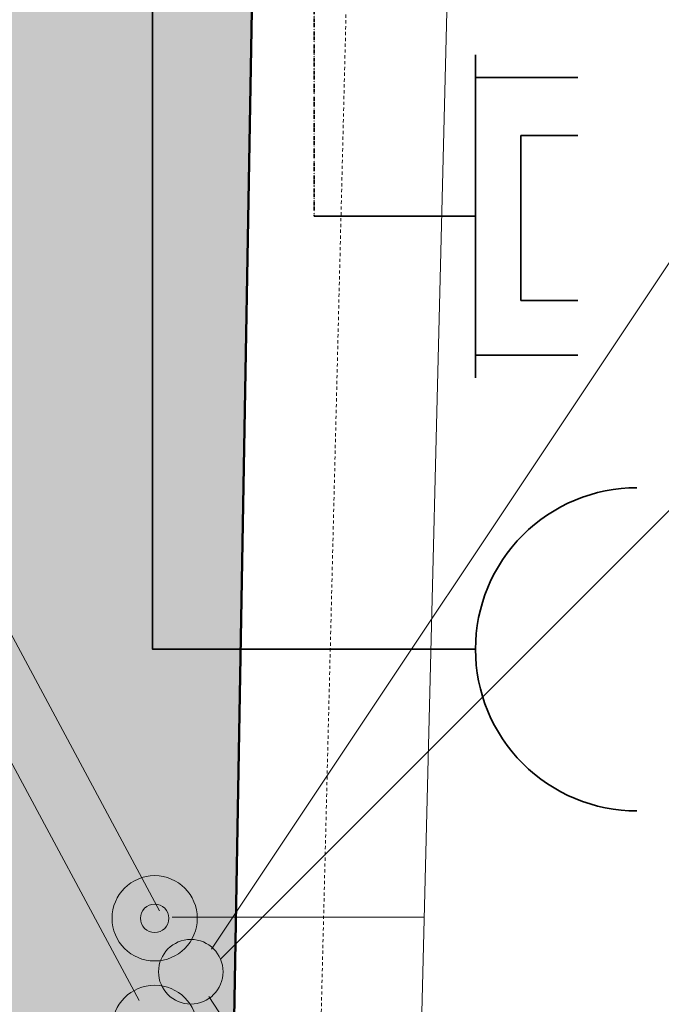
# Model space of a CAD drawing. Header units: millimetres. Extents: x -28761 to 4793, y -4271 to 20239.
# Tile 29 of 256: x -20172 to -19675, y 6076 to 6838. Entities that reach past the tile are written whole.
import ezdxf

# ---------------------------------------------------------------- set-up
doc = ezdxf.new("R2010")
doc.units = ezdxf.units.MM
doc.header["$MEASUREMENT"] = 0
doc.linetypes.add('Antenovy vodic', pattern=[10.125, 3, -0.75, 3, -0.75, 0.125, -0.75, 0.125, -0.75, 0.125, -0.75])
doc.linetypes.add('Čárkovaná M', pattern=[4.5, 2.5, -2])
for name, color, linetype in [('5._POHLED ZÁPADNÍ_1_Konstrukce - nosné', 7, 'Continuous'), ('5._POHLED ZÁPADNÍ_1_TZB - elektroinstalace', 7, 'Continuous'), ('5._POHLED ZÁPADNÍ_1_TZB - kanalizace', 7, 'Continuous'), ('5._POHLED ZÁPADNÍ_1_TZB - ZTI', 7, 'Continuous'), ('5._POHLED ZÁPADNÍ_1_Výplně – Řezové', 7, 'Continuous')]:
    doc.layers.add(name, color=color, linetype=linetype)

msp = doc.modelspace()

# ---------------------------------------------------------------- hatches: boundary and pattern name
at = {"layer": '5._POHLED ZÁPADNÍ_1_Výplně – Řezové', "linetype": 'Continuous', "lineweight": 13}
msp.add_hatch(color=254, dxfattribs=at).paths.add_polyline_path([(-20382.34, 5983.82), (-20007.4, 5977.22), (-19980.48, 7505.7), (-20355.42, 7512.3)])

# ---------------------------------------------------------------- linework, layer by layer
at = {"layer": '5._POHLED ZÁPADNÍ_1_Konstrukce - nosné', "color": 7, "linetype": 'Continuous', "lineweight": 50, "flags": 128}
msp.add_lwpolyline([(-20007.4, 5977.22), (-19984.86, 7257.02)], dxfattribs=at)
at = {"layer": '5._POHLED ZÁPADNÍ_1_TZB - elektroinstalace', "color": 92, "linetype": 'Continuous', "lineweight": 35, "true_color": 0x00d700, "flags": 128}
for points in [[(-18818.94, 9475.78), (-20068.94, 9600.78), (-20068.94, 6350.78), (-19943.94, 6350.78)], [(-18818.94, 9475.78), (-20068.94, 9600.78), (-20068.94, 6350.78), (-19943.94, 6350.78)], [(-19943.94, 6350.78), (-20068.94, 6350.78), (-20068.94, 7350.78), (-16193.94, 7225.78), (-16193.94, 5600.78), (-16318.94, 5600.78)], [(-19943.94, 6350.78), (-20068.94, 6350.78), (-20068.94, 7350.78), (-16193.94, 7225.78), (-16193.94, 5600.78), (-16318.94, 5600.78)], [(-19818.94, 6793.26), (-19818.94, 6810.78)], [(-19818.94, 6793.26), (-19818.94, 6810.78)], [(-19739.61, 6793.26), (-19818.94, 6793.26)], [(-19818.94, 6578.31), (-19818.94, 6793.26)], [(-19739.61, 6793.26), (-19818.94, 6793.26)], [(-19818.94, 6578.31), (-19818.94, 6793.26)], [(-19739.61, 6748.31), (-19783.94, 6748.31)], [(-19783.94, 6620.78), (-19783.94, 6748.31)], [(-19739.61, 6748.31), (-19783.94, 6748.31)], [(-19783.94, 6620.78), (-19783.94, 6748.31)], [(-19818.94, 6685.78), (-19943.94, 6685.78)], [(-19818.94, 6685.78), (-19943.94, 6685.78)], [(-19739.61, 6620.78), (-19783.94, 6620.78)], [(-19739.61, 6620.78), (-19783.94, 6620.78)], [(-19739.61, 6578.31), (-19818.94, 6578.31)], [(-19818.94, 6560.78), (-19818.94, 6578.31)], [(-19739.61, 6578.31), (-19818.94, 6578.31)], [(-19818.94, 6560.78), (-19818.94, 6578.31)], [(-19943.94, 6350.78), (-19818.94, 6350.78)], [(-19943.94, 6350.78), (-19818.94, 6350.78)]]:
    msp.add_lwpolyline(points, dxfattribs=at)
at = {"layer": '5._POHLED ZÁPADNÍ_1_TZB - elektroinstalace', "color": 92, "linetype": 'Antenovy vodic', "lineweight": 35, "true_color": 0x00d700, "flags": 128}
msp.add_lwpolyline([(-19943.94, 7173.01), (-19943.94, 6685.78)], dxfattribs=at)
msp.add_lwpolyline([(-19943.94, 7173.01), (-19943.94, 6685.78)], dxfattribs=at)
at = {"layer": '5._POHLED ZÁPADNÍ_1_TZB - elektroinstalace', "color": 92, "linetype": 'Continuous', "lineweight": 35, "true_color": 0x00d700, "flags": 128}
for points in [[(-19818.94, 6350.78, -0.414214), (-19693.94, 6475.78)], [(-19818.94, 6350.78, -0.414214), (-19693.94, 6475.78)], [(-19693.94, 6225.78, -0.414214), (-19818.94, 6350.78)], [(-19693.94, 6225.78, -0.414214), (-19818.94, 6350.78)]]:
    msp.add_lwpolyline(points, format="xyb", dxfattribs=at)
at = {"layer": '5._POHLED ZÁPADNÍ_1_TZB - kanalizace', "color": 30, "linetype": 'Continuous', "lineweight": 20, "true_color": 0xff6600}
for p, q in [((-20016.36, 6111.09), (-18538.21, 7589.24)), ((-20023.45, 6118.81), (-19391.19, 7066.37)), ((-20025.49, 6082.08), (-19393.23, 5134.53))]:
    msp.add_line(p, q, dxfattribs=at)
msp.add_circle((-20039.34, 6101.32), 25, dxfattribs=at)
at = {"layer": '5._POHLED ZÁPADNÍ_1_TZB - ZTI', "color": 6, "linetype": 'Čárkovaná M', "lineweight": 20}
msp.add_line((-19895.66, 7791.13), (-19944.78, 5811.22), dxfattribs=at)
at = {"layer": '5._POHLED ZÁPADNÍ_1_TZB - ZTI', "color": 6, "linetype": 'Continuous', "lineweight": 20}
for p, q in [((-19817.68, 7791.13), (-19866.81, 5811.22)), ((-20063.49, 6148.58), (-20342.06, 6666.57)), ((-20079.29, 6079.08), (-20357.87, 6597.07)), ((-20053.8, 6143.44), (-19858.56, 6143.44))]:
    msp.add_line(p, q, dxfattribs=at)
for centre, radius in [((-20067.33, 6142.67), 33), ((-20067.33, 6142.67), 11), ((-20067.33, 6057.91), 33)]:
    msp.add_circle(centre, radius, dxfattribs=at)

doc.saveas('drawing.dxf')
